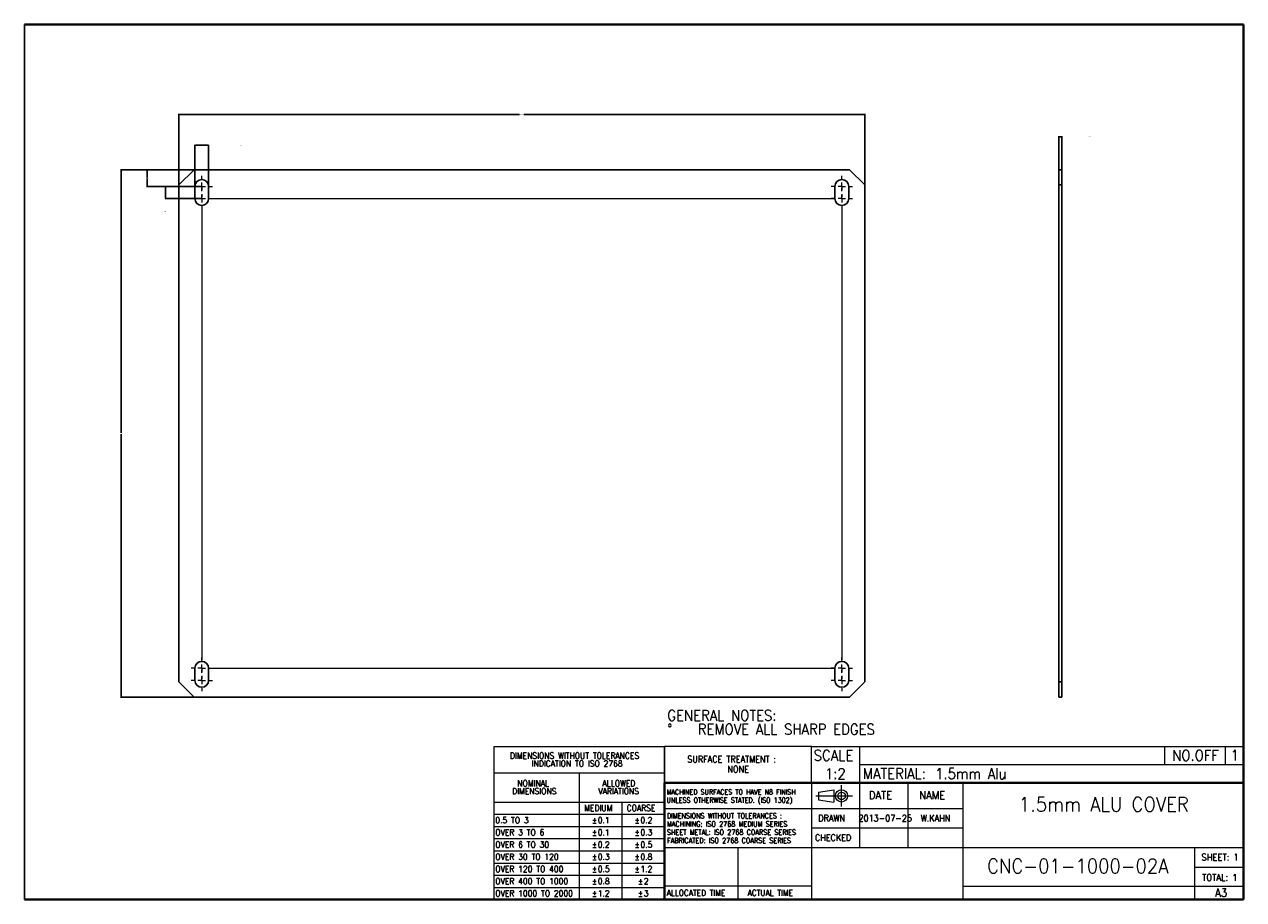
# Model space of a CAD drawing. Header units: millimetres. Extents: x 15 to 913, y -15 to 331.
# Tile 1 of 2: x 15 to 415, y 5 to 292. Entities that reach past the tile are written whole.
import ezdxf

# ---------------------------------------------------------------- set-up
doc = ezdxf.new("R2010")
doc.units = ezdxf.units.MM
doc.header["$PDSIZE"] = -1
doc.linetypes.add('CENTERX2', pattern=[100, 64, -12, 12, -12])
doc.layers.get('0').update_dxf_attribs({"true_color": 0xffffff})
doc.layers.get('Defpoints').update_dxf_attribs({"true_color": 0xffffff})
doc.styles.add('textstyle1', font='standard')
doc.styles.add('textstyle10', font='standard')
doc.styles.add('textstyle11', font='standard')
doc.styles.add('textstyle12', font='standard')
doc.styles.add('textstyle13', font='standard')
doc.styles.add('textstyle14', font='standard')
doc.styles.add('textstyle15', font='standard')
doc.styles.add('textstyle16', font='standard')
doc.styles.add('textstyle17', font='standard')
doc.styles.add('textstyle18', font='standard')
doc.styles.add('textstyle19', font='standard')
doc.styles.add('textstyle2', font='standard')
doc.styles.add('textstyle20', font='standard')
doc.styles.add('textstyle21', font='standard')
doc.styles.add('textstyle22', font='standard')
doc.styles.add('textstyle23', font='standard')
doc.styles.add('textstyle24', font='standard')
doc.styles.add('textstyle25', font='standard')
doc.styles.add('textstyle26', font='standard')
doc.styles.add('textstyle27', font='standard')
doc.styles.add('textstyle28', font='standard')
doc.styles.add('textstyle29', font='standard')
doc.styles.add('textstyle3', font='standard')
doc.styles.add('textstyle30', font='standard')
doc.styles.add('textstyle31', font='standard')
doc.styles.add('textstyle32', font='standard')
doc.styles.add('textstyle33', font='standard')
doc.styles.add('textstyle34', font='standard')
doc.styles.add('textstyle35', font='standard')
doc.styles.add('textstyle36', font='standard')
doc.styles.add('textstyle37', font='standard')
doc.styles.add('textstyle38', font='standard')
doc.styles.add('textstyle39', font='standard')
doc.styles.add('textstyle4', font='standard')
doc.styles.add('textstyle40', font='standard')
doc.styles.add('textstyle41', font='standard')
doc.styles.add('textstyle42', font='standard')
doc.styles.add('textstyle43', font='standard')
doc.styles.add('textstyle44', font='standard')
doc.styles.add('textstyle45', font='standard')
doc.styles.add('textstyle46', font='standard')
doc.styles.add('textstyle47', font='standard')
doc.styles.add('textstyle48', font='standard')
doc.styles.add('textstyle49', font='standard')
doc.styles.add('textstyle5', font='standard')
doc.styles.add('textstyle50', font='standard')
doc.styles.add('textstyle51', font='standard')
doc.styles.add('textstyle52', font='standard')
doc.styles.add('textstyle59', font='standard')
doc.styles.add('textstyle6', font='standard')
doc.styles.add('textstyle60', font='standard')
doc.styles.add('textstyle61', font='standard')
doc.styles.add('textstyle62', font='standard')
doc.styles.add('textstyle63', font='standard')
doc.styles.add('textstyle64', font='standard')
doc.styles.add('textstyle65', font='Standard')
doc.styles.add('textstyle66', font='standard')
doc.styles.add('textstyle67', font='standard')
doc.styles.add('textstyle68', font='standard')
doc.styles.add('textstyle69', font='standard')
doc.styles.add('textstyle7', font='standard')
doc.styles.add('textstyle70', font='Standard')
doc.styles.add('textstyle71', font='standard')
doc.styles.add('textstyle72', font='standard')
doc.styles.add('textstyle73', font='standard')
doc.styles.add('textstyle74', font='standard')
doc.styles.add('textstyle75', font='standard')
doc.styles.add('textstyle76', font='standard')
doc.styles.add('textstyle77', font='standard')
doc.styles.add('textstyle78', font='standard')
doc.styles.add('textstyle79', font='standard')
doc.styles.add('textstyle8', font='standard')
doc.styles.add('textstyle9', font='standard')
doc.dimstyles.new('QCADDimStyle', dxfattribs={"dimtxt": 3.5, "dimasz": 2.5, "dimexe": 1, "dimexo": 0, "dimgap": 1.524, "dimtad": 1, "dimtoh": 1, "dimdec": 4, "dimzin": 0, "dimdsep": 46, "dimtxsty": 'Standard', "dimcen": 0.09, "dimadec": 0, "dimazin": 0, "dimtfac": 1, "dimtdec": 4, "dimtofl": 0, "dimtmove": 0, "dimatfit": 3, "dimfxl": 1, "dimtolj": 1, "dimtzin": 0, "dimarcsym": 0})

# ---------------------------------------------------------------- blocks, each defined once
blk = doc.blocks.new('SW_NOTE_0')
at = {"color": 0, "linetype": 'Continuous', "lineweight": 0, "char_height": 3.5, "attachment_point": 1}
for s, insert, style in [('GENERAL NOTES:', (0, 4.51), 'textstyle1'), ('%%d', (0, -0.01), 'textstyle3'), ('REMOVE ALL SHARP EDGES', (10, -0.01), 'textstyle2')]:
    blk.add_mtext(s, dxfattribs=dict(at, insert=insert, style=style))
blk = doc.blocks.new('SW_NOTE_1')
at = {"color": 0, "linetype": 'Continuous', "lineweight": 0, "char_height": 1.7, "attachment_point": 1}
for s, insert, style in [('DIMENSIONS WITHOUT TOLERANCES :', (0, 2.19), 'textstyle4'), ('SHEET METAL: ISO 2768 COARSE SERIES', (0, -3.21), 'textstyle6'), ('MACHINING: ISO 2768 MEDIUM SERIES', (0, -0.51), 'textstyle5'), ('FABRICATED: ISO 2768 COARSE SERIES', (0, -5.91), 'textstyle7')]:
    blk.add_mtext(s, dxfattribs=dict(at, insert=insert, style=style))
blk = doc.blocks.new('SW_NOTE_2')
at = {"color": 0, "linetype": 'Continuous', "lineweight": 0, "char_height": 1.67, "attachment_point": 1}
for s, insert, style in [('MACHINED SURFACES TO HAVE N8 FINISH', (0, 2.15), 'textstyle8'), ('UNLESS OTHERWISE STATED. (ISO 1302)', (0, -0.52), 'textstyle9')]:
    blk.add_mtext(s, dxfattribs=dict(at, insert=insert, style=style))
blk = doc.blocks.new('SW_TABLEANNOTATION_0')
at = {"color": 0, "linetype": 'Continuous', "lineweight": 0}
for p, q in [((0, 0), (0, -50.13)), ((56, 0), (0, 0)), ((56, -50.13), (56, 0)), ((0, -8.5), (56, -8.5)), ((28, -8.5), (28, -50.13)), ((0, -18.12), (56, -18.12)), ((42, -18.12), (42, -50.13)), ((0, -22.13), (56, -22.13)), ((0, -26.13), (56, -26.13)), ((0, -30.13), (56, -30.13)), ((0, -34.12), (56, -34.12)), ((0, -38.13), (56, -38.13)), ((0, -42.13), (56, -42.13)), ((0, -46.13), (56, -46.13)), ((0, -50.13), (56, -50.13))]:
    blk.add_line(p, q, dxfattribs=at)
at = {"color": 0, "linetype": 'Continuous', "lineweight": 0, "char_height": 2, "attachment_point": 1}
for s, insert, style in [('DIMENSIONS WITHOUT TOLERANCES', (5.31, -1.92), 'textstyle10'), ('INDICATION TO ISO 2768', (12.42, -4.51), 'textstyle11'), ('NOMINAL', (7.74, -10.99), 'textstyle12'), ('ALLOWED', (35.64, -10.99), 'textstyle14'), ('DIMENSIONS', (6.01, -13.57), 'textstyle13'), ('VARIATIONS', (34.3, -13.57), 'textstyle15'), ('MEDIUM', (29.67, -19.09), 'textstyle16'), ('COARSE', (43.58, -19.09), 'textstyle17'), ('0.5 TO 3', (0.5, -23.09), 'textstyle18'), ('%%p', (32.2, -23.09), 'textstyle19'), ('0.1', (34.11, -23.09), 'textstyle20'), ('%%p', (46.2, -23.09), 'textstyle21'), ('0.2', (48.11, -23.09), 'textstyle22'), ('OVER 3 TO 6', (0.5, -27.09), 'textstyle23'), ('%%p', (32.2, -27.09), 'textstyle24'), ('0.1', (34.11, -27.09), 'textstyle25'), ('%%p', (46.2, -27.09), 'textstyle26'), ('0.3', (48.11, -27.09), 'textstyle27'), ('OVER 6 TO 30', (0.5, -31.09), 'textstyle28'), ('%%p', (32.2, -31.09), 'textstyle29'), ('0.2', (34.11, -31.09), 'textstyle30'), ('%%p', (46.2, -31.09), 'textstyle31'), ('0.5', (48.11, -31.09), 'textstyle32'), ('OVER 30 TO 120', (0.5, -35.09), 'textstyle33'), ('%%p', (32.2, -35.09), 'textstyle34'), ('0.3', (34.11, -35.09), 'textstyle35'), ('%%p', (46.2, -35.09), 'textstyle36'), ('0.8', (48.11, -35.09), 'textstyle37'), ('OVER 120 TO 400', (0.5, -39.09), 'textstyle38'), ('%%p', (32.2, -39.09), 'textstyle39'), ('0.5', (34.11, -39.09), 'textstyle40'), ('%%p', (46.2, -39.09), 'textstyle41'), ('1.2', (48.11, -39.09), 'textstyle42'), ('OVER 400 TO 1000', (0.5, -43.09), 'textstyle43'), ('%%p', (32.2, -43.09), 'textstyle44'), ('0.8', (34.11, -43.09), 'textstyle45'), ('%%p', (47.31, -43.09), 'textstyle46'), ('2', (49.21, -43.09), 'textstyle47'), ('OVER 1000 TO 2000', (0.5, -47.09), 'textstyle48'), ('%%p', (32.2, -47.09), 'textstyle49'), ('1.2', (34.11, -47.09), 'textstyle50'), ('%%p', (47.31, -47.09), 'textstyle51'), ('3', (49.21, -47.09), 'textstyle52')]:
    blk.add_mtext(s, dxfattribs=dict(at, insert=insert, style=style))
blk = doc.blocks.new('*D16')
at = {"color": 0, "linetype": 'Continuous', "lineweight": -2}
for p, q in [((73.12, 238.86), (61.16, 238.86)), ((61.34, 238.68), (61.34, 235.04)), ((73.12, 234.86), (61.16, 234.86))]:
    blk.add_line(p, q, dxfattribs=at)
at = {"color": 0}
for points in [[(61.37, 238.68), (61.31, 238.68), (61.34, 238.86)], [(61.31, 235.04), (61.37, 235.04), (61.34, 234.86)]]:
    blk.add_solid(points, dxfattribs=at)
at = {"layer": 'Defpoints', "color": 0}
for p in [(73.18, 238.86), (61.34, 234.86), (73.18, 234.86)]:
    blk.add_point(p, dxfattribs=at)
at = {"color": 0, "lineweight": 0, "insert": (61.34, 230.59), "char_height": 0.18, "attachment_point": 5}
blk.add_mtext('\\A1;8.0000', dxfattribs=at)
blk = doc.blocks.new('*D17')
at = {"color": 0, "linetype": 'Continuous', "lineweight": -2}
for p, q in [((70.93, 238.92), (70.93, 252.54)), ((75.25, 252.36), (71.11, 252.36)), ((75.43, 238.92), (75.43, 252.54))]:
    blk.add_line(p, q, dxfattribs=at)
at = {"color": 0}
for points in [[(71.11, 252.39), (71.11, 252.33), (70.93, 252.36)], [(75.25, 252.33), (75.25, 252.39), (75.43, 252.36)]]:
    blk.add_solid(points, dxfattribs=at)
at = {"layer": 'Defpoints', "color": 0}
for p in [(70.93, 252.36), (70.93, 238.86), (75.43, 238.86)]:
    blk.add_point(p, dxfattribs=at)
at = {"color": 0, "lineweight": 0, "insert": (85.79, 252.36), "char_height": 0.18, "attachment_point": 5}
blk.add_mtext('\\A1;9.0000 (4x)', dxfattribs=at)
blk = doc.blocks.new('*D18')
at = {"color": 0, "linetype": 'Continuous', "lineweight": -2}
for p, q in [((70.62, 244.36), (55.11, 244.36)), ((55.29, 244.18), (55.29, 241.79)), ((55.29, 239.04), (55.29, 241.43)), ((73.12, 238.86), (55.11, 238.86))]:
    blk.add_line(p, q, dxfattribs=at)
at = {"color": 0}
for points in [[(55.32, 244.18), (55.26, 244.18), (55.29, 244.36)], [(55.26, 239.04), (55.32, 239.04), (55.29, 238.86)]]:
    blk.add_solid(points, dxfattribs=at)
at = {"layer": 'Defpoints', "color": 0}
for p in [(70.68, 244.36), (55.29, 238.86), (73.18, 238.86)]:
    blk.add_point(p, dxfattribs=at)
at = {"color": 0, "lineweight": 0, "insert": (55.29, 241.61), "char_height": 0.18, "attachment_point": 5}
blk.add_mtext('\\A1;11.0000', dxfattribs=at)
blk = doc.blocks.new('*D19')
at = {"color": 0, "linetype": 'Continuous', "lineweight": -2}
for p, q in [((70.62, 244.36), (46.53, 244.36)), ((46.71, 244.18), (46.71, 158.04)), ((46.71, 71.54), (46.71, 157.68)), ((70.62, 71.36), (46.53, 71.36))]:
    blk.add_line(p, q, dxfattribs=at)
at = {"color": 0}
for points in [[(46.74, 244.18), (46.68, 244.18), (46.71, 244.36)], [(46.68, 71.54), (46.74, 71.54), (46.71, 71.36)]]:
    blk.add_solid(points, dxfattribs=at)
at = {"layer": 'Defpoints', "color": 0}
for p in [(70.68, 244.36), (46.71, 71.36), (70.68, 71.36)]:
    blk.add_point(p, dxfattribs=at)
at = {"color": 0, "lineweight": 0, "insert": (46.71, 157.86), "char_height": 0.18, "attachment_point": 5}
blk.add_mtext('\\A1;346.0000', dxfattribs=at)
blk = doc.blocks.new('*D20')
at = {"color": 0, "linetype": 'Continuous', "lineweight": -2}
for p, q in [((65.68, 239.42), (65.68, 262.66)), ((65.86, 262.48), (177.48, 262.48)), ((290.5, 262.48), (178.89, 262.48)), ((290.68, 239.42), (290.68, 262.66))]:
    blk.add_line(p, q, dxfattribs=at)
at = {"color": 0}
for points in [[(65.86, 262.51), (65.86, 262.45), (65.68, 262.48)], [(290.5, 262.45), (290.5, 262.51), (290.68, 262.48)]]:
    blk.add_solid(points, dxfattribs=at)
at = {"layer": 'Defpoints', "color": 0}
for p in [(290.68, 262.48), (65.68, 239.36), (290.68, 239.36)]:
    blk.add_point(p, dxfattribs=at)
at = {"color": 0, "lineweight": 0, "insert": (178.18, 262.48), "char_height": 0.18, "attachment_point": 5}
blk.add_mtext('\\A1;450.0000', dxfattribs=at)
blk = doc.blocks.new('SW_CENTERMARKSYMBOL_0')
at = {"color": 0, "linetype": 'Continuous', "lineweight": 0}
for p, q in [((0, 0), (-1.25, 0)), ((0, 2.5), (0, 3.5)), ((0, 0), (0, 1.25)), ((0, 0), (1.25, 0)), ((0, 0), (0, -1.25)), ((2.5, 0), (3.5, 0)), ((-2.5, 0), (-3.5, 0)), ((0, -1.5), (0, -0.5)), ((0, -2.5), (0, -3.5)), ((0, -4), (0, -2.75)), ((0, -4), (1.25, -4)), ((2.5, -4), (3.5, -4)), ((-2.5, -4), (-3.5, -4)), ((0, -4), (-1.25, -4)), ((0, -4), (0, -5.25)), ((0, -6.5), (0, -7.5))]:
    blk.add_line(p, q, dxfattribs=at)
blk = doc.blocks.new('SW_CENTERMARKSYMBOL_1')
at = {"color": 0, "linetype": 'Continuous', "lineweight": 0}
for p, q in [((0, 0), (-1.25, 0)), ((0, 2.5), (0, 3.5)), ((0, 0), (0, 1.25)), ((0, 0), (1.25, 0)), ((0, 0), (0, -1.25)), ((2.5, 0), (3.5, 0)), ((-2.5, 0), (-3.5, 0)), ((0, -1.5), (0, -0.5)), ((0, -2.5), (0, -3.5)), ((0, -4), (0, -2.75)), ((0, -4), (1.25, -4)), ((2.5, -4), (3.5, -4)), ((-2.5, -4), (-3.5, -4)), ((0, -4), (-1.25, -4)), ((0, -4), (0, -5.25)), ((0, -6.5), (0, -7.5))]:
    blk.add_line(p, q, dxfattribs=at)
blk = doc.blocks.new('SW_CENTERMARKSYMBOL_2')
at = {"color": 0, "linetype": 'Continuous', "lineweight": 0}
for p, q in [((0, 4), (-1.25, 4)), ((0, 6.5), (0, 7.5)), ((0, 4), (0, 5.25)), ((0, 4), (0, 2.75)), ((0, 4), (1.25, 4)), ((2.5, 4), (3.5, 4)), ((-2.5, 4), (-3.5, 4)), ((0, 0), (-1.25, 0)), ((0, 2.5), (0, 3.5)), ((0, 1.5), (0, 0.5)), ((0, 0), (0, 1.25)), ((0, 0), (0, -1.25)), ((0, 0), (1.25, 0)), ((2.5, 0), (3.5, 0)), ((-2.5, 0), (-3.5, 0)), ((0, -2.5), (0, -3.5))]:
    blk.add_line(p, q, dxfattribs=at)
blk = doc.blocks.new('SW_CENTERMARKSYMBOL_3')
at = {"color": 0, "linetype": 'Continuous', "lineweight": 0}
for p, q in [((-2.5, 4), (-3.5, 4)), ((0, 4), (-1.25, 4)), ((0, 6.5), (0, 7.5)), ((0, 4), (0, 5.25)), ((0, 4), (0, 2.75)), ((0, 4), (1.25, 4)), ((2.5, 4), (3.5, 4)), ((-2.5, 0), (-3.5, 0)), ((0, 0), (-1.25, 0)), ((0, 2.5), (0, 3.5)), ((0, 1.5), (0, 0.5)), ((0, 0), (0, 1.25)), ((0, 0), (0, -1.25)), ((0, 0), (1.25, 0)), ((2.5, 0), (3.5, 0)), ((0, -2.5), (0, -3.5))]:
    blk.add_line(p, q, dxfattribs=at)
blk = doc.blocks.new('SW_CENTERMARKSYMBOL_4')
at = {"color": 0, "linetype": 'Continuous', "lineweight": 0}
for p, q in [((0, 0), (-1.25, 0)), ((0, 2.5), (0, 3.5)), ((0, 0), (0, 1.25)), ((0, 0), (1.25, 0)), ((0, 0), (0, -1.25)), ((2.5, 0), (207.5, 0)), ((210, 0), (208.75, 0)), ((210, 2.5), (210, 3.5)), ((210, 0), (210, 1.25)), ((210, 0), (211.25, 0)), ((210, 0), (210, -1.25)), ((212.5, 0), (213.5, 0)), ((-2.5, 0), (-3.5, 0)), ((0, -2.5), (0, -151.5)), ((210, -2.5), (210, -151.5)), ((-2.5, -154), (-3.5, -154)), ((0, -154), (-1.25, -154)), ((0, -154), (0, -152.75)), ((0, -154), (1.25, -154)), ((0, -154), (0, -155.25)), ((2.5, -154), (207.5, -154)), ((210, -154), (208.75, -154)), ((210, -154), (210, -152.75)), ((210, -154), (211.25, -154)), ((210, -154), (210, -155.25)), ((212.5, -154), (213.5, -154)), ((0, -156.5), (0, -157.5)), ((210, -156.5), (210, -157.5))]:
    blk.add_line(p, q, dxfattribs=at)
blk = doc.blocks.new('*D21')
at = {"color": 0, "linetype": 'Continuous', "lineweight": -2}
for p, q in [((354.35, 244.42), (354.35, 255.35)), ((354.53, 255.17), (355.17, 255.17)), ((355.35, 244.42), (355.35, 255.35))]:
    blk.add_line(p, q, dxfattribs=at)
at = {"color": 0}
for points in [[(354.53, 255.2), (354.53, 255.14), (354.35, 255.17)], [(355.17, 255.14), (355.17, 255.2), (355.35, 255.17)]]:
    blk.add_solid(points, dxfattribs=at)
at = {"layer": 'Defpoints', "color": 0}
for p in [(355.35, 255.17), (354.35, 244.36), (355.35, 244.36)]:
    blk.add_point(p, dxfattribs=at)
at = {"color": 0, "lineweight": 0, "insert": (364.57, 255.17), "char_height": 0.18, "attachment_point": 5}
blk.add_mtext('\\A1;2.0000', dxfattribs=at)

msp = doc.modelspace()

# ---------------------------------------------------------------- linework, layer by layer
at = {"color": 7, "linetype": 'Continuous', "lineweight": 40, "true_color": 0xffffff}
for p, q in [((415, 292), (15, 292)), ((415, 5), (415, 292)), ((415, 43.25), (225, 43.25)), ((225, 43.25), (225, 5)), ((15, 5), (415, 5))]:
    msp.add_line(p, q, dxfattribs=at)
at = {"color": 7, "linetype": 'Continuous', "lineweight": 30, "true_color": 0xffffff}
for p, q in [((15, 292), (15, 5)), ((70.684441, 244.359794), (65.684446, 239.359799)), ((285.684444, 244.359794), (70.684441, 244.359794)), ((290.68444, 239.359799), (285.684444, 244.359794)), ((354.345808, 239.359799), (354.345808, 244.359794)), ((354.345808, 244.359794), (355.345808, 244.359794)), ((355.345808, 244.359794), (355.345808, 239.359799)), ((65.684446, 239.359799), (65.684446, 76.359796)), ((70.934445, 238.859798), (70.934445, 234.859797)), ((75.434439, 234.859797), (75.434439, 238.859798)), ((280.934446, 238.859798), (280.934446, 234.859797)), ((285.43444, 234.859797), (285.43444, 238.859798)), ((290.68444, 76.359796), (290.68444, 239.359799)), ((355.345808, 239.359799), (354.345808, 239.359799)), ((354.345808, 239.359799), (354.345808, 76.359796)), ((355.345808, 239.359799), (355.345808, 76.359796)), ((70.934445, 80.859798), (70.934445, 76.859797)), ((75.434439, 76.859797), (75.434439, 80.859798)), ((280.934446, 80.859798), (280.934446, 76.859797)), ((285.43444, 76.859797), (285.43444, 80.859798)), ((65.684446, 76.359796), (70.684441, 71.359801)), ((285.684444, 71.359801), (290.68444, 76.359796)), ((354.345808, 76.359796), (355.345808, 76.359796)), ((354.345808, 71.359801), (354.345808, 76.359796)), ((355.345808, 76.359796), (355.345808, 71.359801)), ((70.684441, 71.359801), (285.684444, 71.359801)), ((355.345808, 71.359801), (354.345808, 71.359801))]:
    msp.add_line(p, q, dxfattribs=at)
at = {"color": 7, "linetype": 'Continuous', "lineweight": 0, "true_color": 0xffffff}
for p, q in [((273.2, 55.25), (225, 55.25)), ((225, 55.25), (225, 43.25)), ((273.2, 43.25), (273.2, 55.25)), ((273.2, 55.25), (322, 55.25)), ((289, 55.25), (289, 43.25)), ((322, 55.25), (415, 55.25)), ((389, 55.25), (389, 49.25)), ((409, 55.25), (409, 49.25)), ((289, 49.25), (415, 49.25)), ((225, 43.25), (225, 5)), ((273.2, 43.25), (273.2, 5)), ((275.580391, 40.250897), (280.580391, 41.000897)), ((275.580391, 40.250897), (275.580391, 37.750897)), ((280.580391, 41.000897), (280.580391, 37.000897)), ((289, 43.25), (289, 22)), ((305, 22), (305, 43.25)), ((323, 5), (323, 43.25)), ((275.580391, 37.750897), (280.580391, 37.000897)), ((273.2, 34.75), (225, 34.75)), ((323, 34.75), (273.2, 34.75)), ((323, 28.375), (273.2, 28.375)), ((273.2, 22), (225, 22)), ((249.1, 22), (249.1, 5)), ((323, 22), (273.2, 22)), ((415, 22), (323, 22)), ((399, 5), (399, 22)), ((399, 15.625), (415, 15.625)), ((225, 9.5), (273.2, 9.5)), ((415, 9.25), (323, 9.25))]:
    msp.add_line(p, q, dxfattribs=at)
at = {"color": 7, "linetype": 'CENTERX2', "lineweight": 0, "true_color": 0xffffff}
for p, q in [((283.080391, 35.50004), (283.080391, 42.50004)), ((274.654575, 39), (286.664244, 39))]:
    msp.add_line(p, q, dxfattribs=at)
at = {"color": 7, "linetype": 'Continuous', "lineweight": 0, "true_color": 0xffffff}
for radius in [2, 1.25]:
    msp.add_circle((283.080391, 39.000897), radius, dxfattribs=at)
at = {"color": 7, "linetype": 'Continuous', "lineweight": 30, "true_color": 0xffffff}
for centre, start, end in [((73.184443, 238.859797), 0, 180), ((283.184443, 238.859797), 0, 180), ((73.184443, 234.859797), 180, 0), ((283.184443, 234.859797), 180, 0), ((73.184443, 80.859797), 0, 180), ((283.184443, 80.859797), 0, 180), ((73.184443, 76.859797), 180, 0), ((283.184443, 76.859797), 180, 0)]:
    msp.add_arc(centre, 2.25, start, end, dxfattribs=at)

# ---------------------------------------------------------------- block references
at = {"color": 7, "linetype": 'Continuous', "lineweight": 0, "true_color": 0xffffff}
for name, p in [('SW_CENTERMARKSYMBOL_3', (73.184443, 234.859797)), ('SW_CENTERMARKSYMBOL_2', (283.184443, 234.859797)), ('SW_CENTERMARKSYMBOL_4', (73.184443, 234.859797)), ('SW_CENTERMARKSYMBOL_0', (73.184443, 80.859797)), ('SW_CENTERMARKSYMBOL_1', (283.184443, 80.859797)), ('SW_NOTE_0', (225.930498, 62.62699)), ('SW_TABLEANNOTATION_0', (169, 55.125)), ('SW_NOTE_2', (225.693594, 38.966703)), ('SW_NOTE_1', (225.800383, 31.151104))]:
    msp.add_blockref(name, p, dxfattribs=at)

# ---------------------------------------------------------------- texts
for s, insert, char_height, attachment_point, style in [('SURFACE TREATMENT :', (232.490119, 52.101561), 2.11666667, 1, 'textstyle79'), ('SCALE', (273.965171, 54.020619), 3.5, 1, 'textstyle63'), ('NO.OFF', (399.214792, 54.044187), 3.5, 2, 'textstyle66'), ('1', (412.123055, 54.083215), 3.5, 2, 'textstyle76'), ('NONE', (249.163478, 48.826361), 2.1166667, 2, 'textstyle74'), ('1:2', (281.036881, 48.043968), 3.5, 2, 'textstyle71'), ('MATERIAL:', (290.117584, 48.056384), 3.5, 1, 'textstyle78'), ('1.5mm Alu', (313.78354, 48.047651), 3.5, 1, 'textstyle70'), ('DATE', (292.023716, 40.5675), 2.6458333, 1, 'textstyle59'), ('NAME', (308.537838, 40.545678), 2.6458333, 1, 'textstyle60'), ('1.5mm ALU COVER', (369.123412, 38.612701), 4.7625, 2, 'textstyle65'), ('DRAWN', (275.456094, 32.778786), 2.1166667, 1, 'textstyle61'), ('2013-07-25', (297.417934, 32.775421), 2.1166667, 2, 'textstyle77'), ('W.KAHN', (313.913655, 32.760782), 2.1166667, 2, 'textstyle69'), ('CHECKED', (274.362937, 26.373464), 2.1166667, 1, 'textstyle62'), ('SHEET: 1', (407.280206, 19.981428), 2.2, 2, 'textstyle67'), ('CNC-01-1000-02A', (360.587253, 18.383191), 4.7625, 2, 'textstyle64'), ('TOTAL: 1', (407.19834, 13.369964), 2.2, 2, 'textstyle75'), ('ALLOCATED TIME', (225.739376, 8.177712), 1.95, 1, 'textstyle72'), ('ACTUAL TIME', (252.274571, 8.185668), 1.95, 1, 'textstyle73'), ('A3', (407.620344, 8.58756), 2.6458333, 2, 'textstyle68')]:
    msp.add_mtext(s, dxfattribs=dict(at, insert=insert, char_height=char_height, attachment_point=attachment_point, style=style))

# ---------------------------------------------------------------- dimensions: what is measured, and where the dimension line sits
for base, p1, p2, angle, picture, middle in [((290.684443, 262.484642), (65.684443, 239.359797), (290.684443, 239.359797), 0, '*D20', (178.184443, 262.484642)), ((46.712164, 71.359797), (70.684443, 244.359797), (70.684443, 71.359797), 90, '*D19', (46.712164, 157.859797)), ((55.294887, 238.859797), (70.684443, 244.359797), (73.184443, 238.859797), 90, '*D18', (55.294887, 241.609797)), ((61.336215, 234.859797), (73.184443, 238.859797), (73.184443, 234.859797), 90, '*D16', (61.336215, 230.588854))]:
    dim = msp.add_linear_dim(base=base, p1=p1, p2=p2, angle=angle, dimstyle='QCADDimStyle', override={"dimtxt": 0.18, "dimasz": 0.18, "dimexe": 0.18, "dimexo": 0.0625, "dimgap": 0.09, "dimtad": 0, "dimtih": 1, "dimlfac": 2, "dimtmove": 2}, dxfattribs=at)
    dim.commit()
    dim.dimension.update_dxf_attribs({"geometry": picture, "text_midpoint": middle, "dimtype": 160})
dim = msp.add_linear_dim(base=(70.934443, 252.359797), p1=(75.434443, 238.859797), p2=(70.934443, 238.859797), angle=0, text='<> (4x)', dimstyle='QCADDimStyle', override={"dimtxt": 0.18, "dimasz": 0.18, "dimexe": 0.18, "dimexo": 0.0625, "dimgap": 0.09, "dimtad": 0, "dimtih": 1, "dimlfac": 2, "dimtmove": 2}, dxfattribs=at)
dim.commit()
dim.dimension.update_dxf_attribs({"geometry": '*D17', "text_midpoint": (85.79138, 252.359797), "dimtype": 160})
dim = msp.add_linear_dim(base=(355.345808, 255.168284), p1=(354.345808, 244.359797), p2=(355.345808, 244.359797), dimstyle='QCADDimStyle', override={"dimtxt": 0.18, "dimasz": 0.18, "dimexe": 0.18, "dimexo": 0.0625, "dimgap": 0.09, "dimtad": 0, "dimtih": 1, "dimlfac": 2, "dimtmove": 2}, dxfattribs=at)
dim.commit()
dim.dimension.update_dxf_attribs({"geometry": '*D21', "text_midpoint": (364.567907, 255.168284), "dimtype": 160})

doc.saveas('drawing.dxf')
